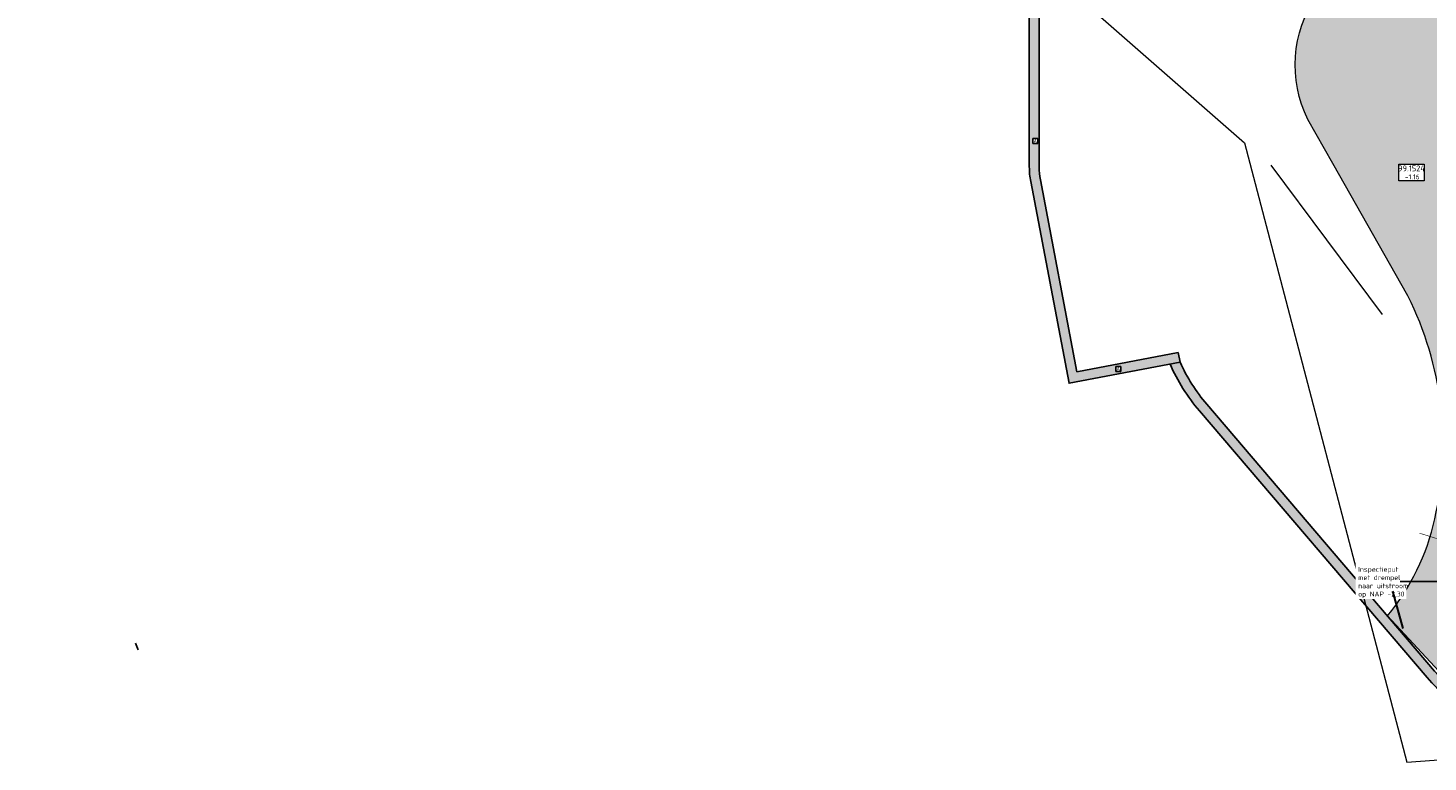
# Model space of a CAD drawing. Header units: metres. Extents: x 240159 to 241664, y 578380 to 583939.
# Tile 3 of 71: x 240159 to 240513, y 583537 to 583723. Entities that reach past the tile are written whole.
import ezdxf
from ezdxf import colors
from ezdxf.entities.mleader import LeaderData, LeaderLine
from ezdxf.enums import TextEntityAlignment as Align
from ezdxf.math import Vec2, Vec3

# ---------------------------------------------------------------- set-up
doc = ezdxf.new("R2010")
doc.units = ezdxf.units.M
doc.set_wipeout_variables(frame=1)
for name, color, linetype, lineweight in [('N-GV-GR-BOLLEN-A', 92, 'Continuous', 9), ('N-WE-GW-WATERGANG_SLOOT_INSTEEK-G', 150, 'Continuous', 30), ('N-WE-KL-TRACE_WENSTRACE-A', 7, 'Continuous', 25), ('SO Talud Bovenkant Onder Water', 151, 'Continuous', 5), ('X-XX-AL-VERWIJZING-T25', 7, 'Continuous', 25), ('X-XX-WE-KG-WERKGRENS-G', 10, 'XX-WERKGRENS_CIRCEL', 20)]:
    doc.layers.add(name, color=color, linetype=linetype, lineweight=lineweight)
for name, color, linetype, lineweight, true_color in [('N-WE-RI-HWA_TRANSPORTLEIDING_BETON_500-G', 150, 'Continuous', 20, 0x007fff), ('N-WE-RI-VWA_PUTNUMMER-S', 20, 'Continuous', 13, 0xff3f00), ('X-XX-AL-VERWIJZING-NUTS_A-T18', 7, 'Continuous', 25, 0xfe0101)]:
    doc.layers.add(name, color=color, linetype=linetype, lineweight=lineweight, true_color=true_color)
doc.layers.add('X-XX-AL-HULPLIJN-G', color=6, linetype='Continuous', lineweight=18, plot=False)
doc.styles.add('NLCS-ISO', font='NLCS-ISO.ttf')
doc.styles.add('NLCS-ISO-ANNOTATIEF-T25', font='NLCS-ISO.ttf', dxfattribs={"height": 2.5})
doc.linetypes.add('XX-WERKGRENS_CIRCEL', pattern='A,10,-2.5,[69,NLCS.SHX,S=1,R=0,X=0,Y=0],-2.5', length=15)
pattern_1 = [(45, (0, 0), (-0.5303300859, 0.5303300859), [0.5]), (135, (0, 0), (-0.5303300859, -0.5303300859), [0.5])]

# ---------------------------------------------------------------- blocks, each defined once
blk = doc.blocks.new('SRI-PUTNUMMER-SO')
blk.add_wipeout([(-18.26, 4.25), (-5.56, 4.25), (-5.56, -4.29), (-18.26, -4.29)])
blk.add_lwpolyline([(-18.26, 4.25), (-5.56, 4.25), (-5.56, -4.29), (-18.26, -4.29)], close=True)
at = {"ltscale": 0.1, "style": 'NLCS-ISO'}
blk.add_attdef('PUTNR', text='', height=3.5, dxfattribs=at).set_placement((-11.88, 2.06), align=Align.MIDDLE_CENTER)
blk.add_attdef('PUTHGT_001', (-15.76, -3.47), '', height=2.5, dxfattribs=at)

msp = doc.modelspace()

# ---------------------------------------------------------------- hatches: boundary and pattern name
at = {"layer": 'N-GV-GR-BOLLEN-A'}
h = msp.add_hatch(dxfattribs=at)
h.set_pattern_fill('AGR-BOLLEN', color=256, scale=0.5, pattern_type=2)
h.set_pattern_definition([(45, (0, 0), (-0.8749916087, 0.8749916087), [0.3, -0.937425]), (135, (0, 0), (-0.8749916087, -0.8749916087), [0.3, -0.937425])])
h.paths.add_polyline_path([(240686.474, 583735.503), (240748.725, 583739.722, -0.4606943), (240763.66, 583724.475), (240761.251, 583697.29, 0.0669485), (240762.114, 583678.259), (240765.893, 583657.375, -0.0278435), (240768.68, 583634.896), (240773.404, 583565.204), (240779.941, 583574.402), (240778.573, 583636.488), (240794.946, 583725.789), (240796.591, 583769.562), (240796.764, 583773.057), (240793.275, 583772.783, -0.0841881), (240757.188, 583776.178), (240741.334, 583780.426, 0.2283239), (240682.712, 583765.292, -0.0008538), (240659.229, 583745.644, -0.2200704), (240596.227, 583728.709), (240513.155, 583743.564, 0.5940481), (240482.46, 583699.445), (240488.768, 583688.3), (240507.69, 583654.865, -0.1738144), (240514.477, 583598.584, -0.1185222), (240502.533, 583574.041), (240526.377, 583548.37), (240523.712, 583587.68, -0.0576784), (240524.325, 583600.551), (240529.022, 583629.153, 0.1226499), (240527.101, 583652.738), (240518.082, 583679.469, -0.491873), (240530.436, 583697.965), (240589.679, 583701.98, 0.2674745), (240599.665, 583708.673, -0.2674745), (240611.311, 583716.476), (240665.692, 583720.162, 0.2920074), (240674.317, 583726.529, -0.2920074)])
at = {"layer": 'N-WE-KL-TRACE_WENSTRACE-A', "transparency": 33554559}
h = msp.add_hatch(dxfattribs=at)
h.set_pattern_fill('AKL-TRACE', color=256, scale=0.5, pattern_type=2)
h.set_pattern_definition(pattern_1)
edge = h.paths.add_edge_path()
edge.add_line((240449.706, 583640.595), (240424.153, 583635.74))
edge.add_line((240424.153, 583635.74), (240414.942, 583684.215))
edge.add_arc((240432.134, 583687.482), 17.5, 180, 190.75921, ccw=False)
edge.add_line((240414.634, 583687.482), (240414.634, 583733.482))
edge.add_arc((240377.134, 583733.482), 37.5, 0, 90)
edge.add_line((240377.134, 583770.982), (240324.134, 583770.982))
edge.add_line((240324.134, 583770.982), (240256.494, 583770.982))
edge.add_arc((240256.494, 583703.482), 67.5, 90, 120.52308)
edge.add_line((240222.211, 583761.628), (240189.788, 583742.512))
edge.add_line((240189.788, 583742.512), (240172.469, 583737.09))
edge.add_line((240172.469, 583737.09), (240172.957, 583734.623))
edge.add_line((240172.957, 583734.623), (240191.058, 583740.358))
edge.add_line((240191.058, 583740.358), (240223.481, 583759.475))
edge.add_arc((240256.494, 583703.482), 65, 90, 120.52308, ccw=False)
edge.add_line((240256.494, 583768.482), (240324.134, 583768.482))
edge.add_line((240324.134, 583768.482), (240377.134, 583768.482))
edge.add_arc((240377.134, 583733.482), 35, 0, 90, ccw=False)
edge.add_line((240412.134, 583733.482), (240412.134, 583687.482))
edge.add_arc((240432.134, 583687.482), 20, 180, 190.75921)
edge.add_line((240412.486, 583683.748), (240422.164, 583632.817))
edge.add_line((240422.164, 583632.817), (240450.173, 583638.139))
edge.add_line((240450.173, 583638.139), (240449.706, 583640.595))
h = msp.add_hatch(dxfattribs=at)
h.set_pattern_fill('AKL-TRACE', color=256, scale=0.5, pattern_type=2)
h.set_pattern_definition(pattern_1)
h.paths.add_polyline_path([(240456.95, 583627.494, -0.0696765), (240450.173, 583638.139), (240447.648, 583637.66, 0.0728749), (240455.048, 583625.872), (240512.538, 583558.455, 0.0898), (240521.64, 583551.01), (240530.269, 583546.567), (240535.096, 583546.894), (240524.569, 583552.314, -0.1057683), (240514.44, 583560.077)])

# ---------------------------------------------------------------- linework, layer by layer
msp.add_lwpolyline([(240449.706, 583640.595), (240424.153, 583635.74), (240414.942, 583684.215, -0.0469804), (240414.634, 583687.482), (240414.634, 583733.482, 0.4142136), (240377.134, 583770.982), (240324.134, 583770.982), (240256.494, 583770.982, 0.1339751), (240222.211, 583761.628), (240189.788, 583742.512), (240172.469, 583737.09), (240172.957, 583734.623), (240191.058, 583740.358), (240223.481, 583759.475, -0.1339751), (240256.494, 583768.482), (240324.134, 583768.482), (240377.134, 583768.482, -0.4142136), (240412.134, 583733.482), (240412.134, 583687.482, 0.0469804), (240412.486, 583683.748), (240422.164, 583632.817), (240450.173, 583638.139)], format="xyb", close=True, dxfattribs=at)
for points in [[(240450.173, 583638.139, 0.0696765), (240456.95, 583627.494), (240514.44, 583560.077, 0.1057683), (240524.569, 583552.314)], [(240447.648, 583637.66, 0.0728749), (240455.048, 583625.872), (240512.538, 583558.455, 0.1054533), (240523.459, 583550.073)]]:
    msp.add_lwpolyline(points, format="xyb", dxfattribs=at)
at = {"layer": 'N-WE-KL-TRACE_WENSTRACE-A', "transparency": 33554559, "flags": 128}
msp.add_lwpolyline([(240187.208, 583565.478), (240186.511, 583567.138)], dxfattribs=at)
at = {"layer": 'N-WE-RI-HWA_TRANSPORTLEIDING_BETON_500-G', "const_width": 0.15, "flags": 128}
msp.add_lwpolyline([(240531.162, 583588.524), (240510.619, 583594.94)], dxfattribs=at)
at = {"layer": 'SO Talud Bovenkant Onder Water'}
msp.add_line((240473.127, 583687.924), (240501.223, 583650.169), dxfattribs=at)
at = {"layer": 'X-XX-AL-HULPLIJN-G', "ltscale": 0.1}
msp.add_lwpolyline([(240526.377, 583548.37), (240502.533, 583574.041, 0.1185222), (240514.477, 583598.584, 0.1738144), (240507.69, 583654.865), (240488.768, 583688.3), (240482.46, 583699.445, -0.5940481), (240513.155, 583743.564), (240596.227, 583728.709, 0.2200704), (240659.229, 583745.644, 0.0008538), (240682.712, 583765.292, -0.2283239), (240741.334, 583780.426), (240757.188, 583776.178, 0.0841881), (240793.275, 583772.783), (240796.764, 583773.057), (240796.591, 583769.562), (240794.946, 583725.789), (240778.573, 583636.488), (240779.941, 583574.402), (240773.404, 583565.204)], format="xyb", dxfattribs=at)
at = {"layer": 'X-XX-WE-KG-WERKGRENS-G', "flags": 128}
msp.add_lwpolyline([(240187.762, 583784.732), (240159.404, 583757.698), (240169.028, 583742.355), (240265.702, 583784.857), (240393.607, 583784.982), (240387.115, 583763.745), (240401.241, 583754.746), (240418.947, 583769.347), (240428.104, 583727.117), (240466.42, 583693.547), (240507.393, 583537.131), (240800.136, 583558.506), (240818.587, 583786.439), (240856.238, 583841.557), (240925.322, 583832.926), (240937.919, 583879.713), (241166.237, 583879.713), (241166.237, 583939.034), (240701.99, 583939.034), (240693.683, 583887.816), (240643.783, 583887.816), (240514.589, 583853.279), (240512.63, 583866.906), (240506.367, 583870.112), (240500.104, 583934.686), (240187.567, 583934.686)], close=True, dxfattribs=at)

# ---------------------------------------------------------------- next in the draw order: block references
at = {"layer": 'N-WE-RI-VWA_PUTNUMMER-S'}
ref = msp.add_blockref('SRI-PUTNUMMER-SO', (240514.535, 583686.066), dxfattribs=dict(at, xscale=0.5, yscale=0.5, zscale=0.5))
ref.add_attrib('PUTNR', '99.1524', dxfattribs={"layer": '0', "ltscale": 0.1, "height": 1.5, "style": 'NLCS-ISO'}).set_placement((240508.595, 583687.095), align=Align.MIDDLE_CENTER)
ref.add_attrib('PUTHGT_001', '-1.16', (240506.907, 583684.331), dxfattribs={"layer": '0', "ltscale": 0.1, "height": 1.25, "style": 'NLCS-ISO'})

# ---------------------------------------------------------------- next in the draw order: texts
at = {"layer": 'X-XX-AL-VERWIJZING-NUTS_A-T18', "char_height": 0.9, "width": 0.9, "attachment_point": 1, "style": 'NLCS-ISO-ANNOTATIEF-T25', "bg_fill": 19, "box_fill_scale": 1.2, "bg_fill_color": 256, "bg_fill_transparency": 0}
for insert in [(240413.193, 583694.43), (240434.123, 583636.898)]:
    msp.add_mtext('A', dxfattribs=dict(at, insert=insert))

# ---------------------------------------------------------------- next in the draw order: leaders
at = {"layer": 'X-XX-AL-VERWIJZING-T25'}
ml = msp.add_multileader_mtext('Standard', dxfattribs=at)
ml.set_content('Inspectieput met drempel  naar uitstroom op NAP -2,30', color=256, style='NLCS-ISO-ANNOTATIEF-T25')
ml.set_leader_properties(color=256, linetype='ByLayer', lineweight=-1)
ml.build(insert=Vec2(0, 0))
ml.multileader.update_dxf_attribs({"text_left_attachment_type": 5, "text_right_attachment_type": 5, "dogleg_length": 2.5, "arrow_head_size": 1.25, "scale": 0.5})
ctx = ml.context
ctx.base_point, ctx.scale, ctx.char_height, ctx.arrow_head_size, ctx.landing_gap_size, ctx.plane_origin = Vec3(240494.688, 583582.737), 0.5, 1.25, 1.25, 0.45, Vec3(240495.38, 583543.345)
ctx.left_attachment, ctx.right_attachment = 5, 5
notes = []
notes.append((ctx, [(0, (1, 1, 0), (240519.118, 583582.737), (-1, 0), 1.342, [(0, [(240531.162, 583588.524)], 0, [])])]))
ctx.mtext.insert, ctx.mtext.width, ctx.mtext.flow_direction = Vec3(240495.138, 583586.445), 22.99064, 5
ctx.mtext.has_bg_fill, ctx.mtext.bg_color, ctx.mtext.bg_scale_factor, ctx.mtext.bg_transparency, ctx.mtext.use_window_bg_color = 1, -1027028792, 1.5, 0, 1
for ctx, leaders in notes:
    for number, flags, end, landing, length, lines in leaders:
        leader = LeaderData()
        leader.index, (leader.has_last_leader_line, leader.has_dogleg_vector, leader.attachment_direction) = number, flags
        leader.last_leader_point, leader.dogleg_vector, leader.dogleg_length = Vec3(end), Vec3(landing), length
        for number, points, colour, breaks in lines:
            line = LeaderLine()
            line.index, line.vertices, line.color, line.breaks = number, Vec3.list(points), colors.encode_raw_color(colour), breaks
            leader.lines.append(line)
        ctx.leaders.append(leader)

# ---------------------------------------------------------------- next in the draw order: linework, layer by layer
at = {"layer": 'N-WE-GW-WATERGANG_SLOOT_INSTEEK-G', "flags": 128}
msp.add_lwpolyline([(240503.823, 583580.319), (240506.428, 583570.837)], dxfattribs=at)

doc.saveas('drawing.dxf')
